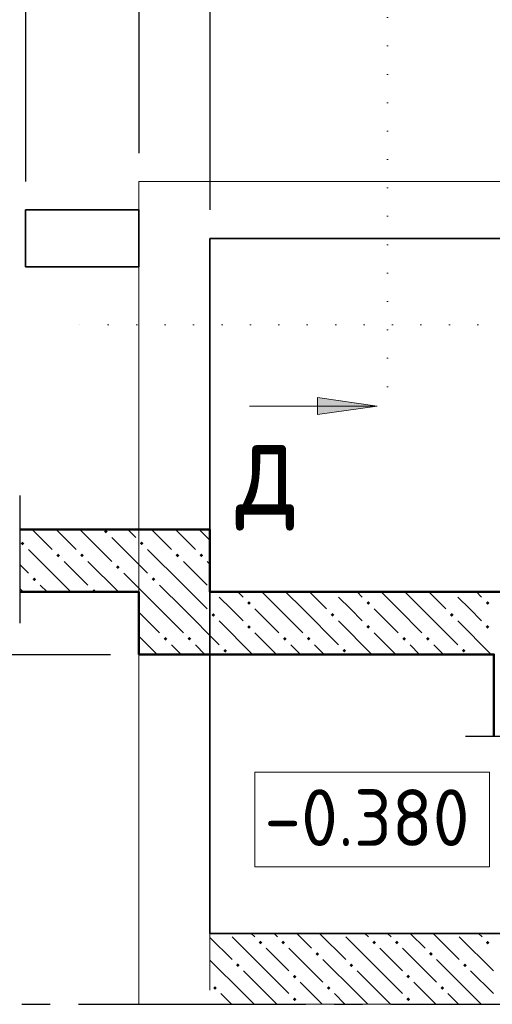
# Model space of a CAD drawing. Header units: millimetres. Extents: x 0 to 59400, y 0 to 42000.
# Tile 10 of 31: x 23393 to 25057, y 28782 to 32253. Entities that reach past the tile are written whole.
import ezdxf

# ---------------------------------------------------------------- set-up
doc = ezdxf.new("R2010")
doc.units = ezdxf.units.MM
for name, pattern in [('______2', [270, 200, -70]), ('______5', [1100, 800, -100, 100, -100]), ('______9', [100, 0, -100])]:
    doc.linetypes.add(name, pattern=pattern)
for name, color, linetype, lineweight in [('ЖБ Перекрытие верхний уровень', 7, 'Continuous', 18), ('ЖБ Перекрытие нижний уровень с отделкой', 7, 'Continuous', 13), ('Общий01', 7, 'Continuous', 13), ('Размерная линия_ общее', 7, 'Continuous', 13)]:
    doc.layers.add(name, color=color, linetype=linetype, lineweight=lineweight)
doc.layers.add('ЖБ Стена верхний уровень', color=7, linetype='______2', lineweight=13, true_color=0x656565)
doc.layers.add('Оси', color=7, linetype='______5', lineweight=13, true_color=0x656565)
doc.styles.add('ISOCPEUR', font='txt')

msp = doc.modelspace()

# ---------------------------------------------------------------- hatches: boundary and pattern name
at = {"layer": 'ЖБ Стена верхний уровень', "linetype": 'Continuous', "lineweight": 18, "transparency": 33554687}
for points in [[(24234.1, 28999.6), (24240.6, 29006.1), (24247.1, 28999.6), (24240.6, 28993.1)], [(24314.1, 28999.6), (24320.6, 29006.1), (24327.1, 28999.6), (24320.6, 28993.1)], [(24634.1, 28999.6), (24640.6, 29006.1), (24647.1, 28999.6), (24640.6, 28993.1)], [(24714.1, 28999.6), (24720.6, 29006.1), (24727.1, 28999.6), (24720.6, 28993.1)], [(25034.1, 28999.6), (25040.6, 29006.1), (25047.1, 28999.6), (25040.6, 28993.1)], [(24434.1, 28959.6), (24440.6, 28966.1), (24447.1, 28959.6), (24440.6, 28953.1)], [(24834.1, 28959.6), (24840.6, 28966.1), (24847.1, 28959.6), (24840.6, 28953.1)], [(24154.1, 28919.6), (24160.6, 28926.1), (24167.1, 28919.6), (24160.6, 28913.1)], [(24554.1, 28919.6), (24560.6, 28926.1), (24567.1, 28919.6), (24560.6, 28913.1)], [(24954.1, 28919.6), (24960.6, 28926.1), (24967.1, 28919.6), (24960.6, 28913.1)], [(24354.1, 28879.6), (24360.6, 28886.1), (24367.1, 28879.6), (24360.6, 28873.1)], [(24754.1, 28879.6), (24760.6, 28886.1), (24767.1, 28879.6), (24760.6, 28873.1)], [(24074.1, 28839.6), (24080.6, 28846.1), (24087.1, 28839.6), (24080.6, 28833.1)], [(24474.1, 28839.6), (24480.6, 28846.1), (24487.1, 28839.6), (24480.6, 28833.1)], [(24874.1, 28839.6), (24880.6, 28846.1), (24887.1, 28839.6), (24880.6, 28833.1)], [(24354.1, 28799.6), (24360.6, 28806.1), (24367.1, 28799.6), (24360.6, 28793.1)], [(24754.1, 28799.6), (24760.6, 28806.1), (24767.1, 28799.6), (24760.6, 28793.1)]]:
    msp.add_hatch(color=7, dxfattribs=at).paths.add_polyline_path(points, flags=16)
at = {"layer": 'Общий01', "linetype": 'Continuous', "lineweight": 13, "transparency": 33554687}
for points in [[(24441.7, 30920.6), (24651.7, 30890.6), (24441.7, 30860.6)], [(23696.1, 30442), (23689.6, 30448.5), (23696.1, 30455), (23702.6, 30448.5)], [(23402.1, 30400), (23395.6, 30406.5), (23402.1, 30413), (23408.6, 30406.5)], [(23822.1, 30400), (23815.6, 30406.5), (23822.1, 30413), (23828.6, 30406.5)], [(23528.1, 30358), (23521.6, 30364.5), (23528.1, 30371), (23534.6, 30364.5)], [(23612.1, 30358), (23605.6, 30364.5), (23612.1, 30371), (23618.6, 30364.5)], [(23948.1, 30358), (23941.6, 30364.5), (23948.1, 30371), (23954.6, 30364.5)], [(24032.1, 30358), (24025.6, 30364.5), (24032.1, 30371), (24038.6, 30364.5)], [(23738.1, 30316), (23731.6, 30322.5), (23738.1, 30329), (23744.6, 30322.5)], [(23444.1, 30274), (23437.6, 30280.5), (23444.1, 30287), (23450.6, 30280.5)], [(23864.1, 30274), (23857.6, 30280.5), (23864.1, 30287), (23870.6, 30280.5)], [(23650.4, 30235.6), (23647.6, 30238.5), (23654.1, 30245), (23660.6, 30238.5), (23657.7, 30235.6)], [(24074.1, 30232), (24070.4, 30235.6), (24077.7, 30235.6)], [(24494.1, 30232), (24490.4, 30235.6), (24497.7, 30235.6)], [(24914.1, 30232), (24910.4, 30235.6), (24917.7, 30235.6)], [(24200.1, 30190), (24193.6, 30196.5), (24200.1, 30203), (24206.6, 30196.5)], [(24620.1, 30190), (24613.6, 30196.5), (24620.1, 30203), (24626.6, 30196.5)], [(25040.1, 30190), (25033.6, 30196.5), (25040.1, 30203), (25046.6, 30196.5)], [(24074.1, 30148), (24067.6, 30154.5), (24074.1, 30161), (24080.6, 30154.5)], [(24494.1, 30148), (24487.6, 30154.5), (24494.1, 30161), (24500.6, 30154.5)], [(24914.1, 30148), (24907.6, 30154.5), (24914.1, 30161), (24920.6, 30154.5)], [(24200.1, 30106), (24193.6, 30112.5), (24200.1, 30119), (24206.6, 30112.5)], [(24620.1, 30106), (24613.6, 30112.5), (24620.1, 30119), (24626.6, 30112.5)], [(25040.1, 30106), (25033.6, 30112.5), (25040.1, 30119), (25046.6, 30112.5)], [(23906.1, 30064), (23899.6, 30070.5), (23906.1, 30077), (23912.6, 30070.5)], [(23990.1, 30064), (23983.6, 30070.5), (23990.1, 30077), (23996.6, 30070.5)], [(24326.1, 30064), (24319.6, 30070.5), (24326.1, 30077), (24332.6, 30070.5)], [(24410.1, 30064), (24403.6, 30070.5), (24410.1, 30077), (24416.6, 30070.5)], [(24746.1, 30064), (24739.6, 30070.5), (24746.1, 30077), (24752.6, 30070.5)], [(24830.1, 30064), (24823.6, 30070.5), (24830.1, 30077), (24836.6, 30070.5)], [(24116.1, 30022), (24109.6, 30028.5), (24116.1, 30035), (24122.6, 30028.5)], [(24536.1, 30022), (24529.6, 30028.5), (24536.1, 30035), (24542.6, 30028.5)], [(24956.1, 30022), (24949.6, 30028.5), (24956.1, 30035), (24962.6, 30028.5)]]:
    msp.add_hatch(color=7, dxfattribs=at).paths.add_polyline_path(points, flags=16)

# ---------------------------------------------------------------- linework, layer by layer
at = {"layer": 'ЖБ Перекрытие верхний уровень', "color": 7, "linetype": 'Continuous', "lineweight": 35, "transparency": 33554687}
for p, q in [((23812.7, 31582), (23412.7, 31582)), ((23412.7, 31582), (23412.7, 31382)), ((23812.7, 31382), (23812.7, 31582)), ((24062.7, 29032), (24062.7, 31482)), ((24062.7, 31482), (25312.7, 31482)), ((23412.7, 31382), (23812.7, 31382)), ((37604.2, 29032), (24062.7, 29032))]:
    msp.add_line(p, q, dxfattribs=at)
at = {"layer": 'ЖБ Перекрытие нижний уровень с отделкой', "color": 7, "linetype": 'Continuous', "lineweight": 18, "transparency": 33554687}
for p, q in [((23812.7, 31682), (23812.7, 28782)), ((25312.7, 31682), (23812.7, 31682)), ((23812.7, 28782), (25312.7, 28782))]:
    msp.add_line(p, q, dxfattribs=at)
at = {"layer": 'ЖБ Стена верхний уровень', "color": 251, "linetype": '______2', "lineweight": 13, "true_color": 0x656565, "transparency": 33554687}
for p, q in [((25062.7, 29032), (24062.7, 29032)), ((24062.7, 29032), (24062.7, 28782)), ((24062.7, 28782), (25062.7, 28782))]:
    msp.add_line(p, q, dxfattribs=at)
at = {"layer": 'ЖБ Стена верхний уровень', "color": 9, "linetype": 'Continuous', "lineweight": 18, "true_color": 0xc7c7c7, "transparency": 33554687}
for p, q in [((24062.7, 29017.4), (24140.6, 28939.6)), ((24260.6, 28899.6), (24140.6, 29019.6)), ((24208.1, 29032), (24220.6, 29019.6)), ((24300.6, 29019.6), (24288.1, 29032)), ((24368.1, 29032), (24420.6, 28979.6)), ((24448.1, 29032), (24540.6, 28939.6)), ((24660.6, 28899.6), (24540.6, 29019.6)), ((24608.1, 29032), (24620.6, 29019.6)), ((24700.6, 29019.6), (24688.1, 29032)), ((24768.1, 29032), (24820.6, 28979.6)), ((24848.1, 29032), (24940.6, 28939.6)), ((25060.6, 28899.6), (24940.6, 29019.6)), ((25008.1, 29032), (25020.6, 29019.6)), ((24260.6, 28979.6), (24340.6, 28899.6)), ((24340.6, 28979.6), (24460.6, 28859.6)), ((24660.6, 28979.6), (24740.6, 28899.6)), ((24740.6, 28979.6), (24860.6, 28859.6)), ((24180.6, 28819.6), (24062.7, 28937.4)), ((24580.6, 28819.6), (24460.6, 28939.6)), ((24980.6, 28819.6), (24860.6, 28939.6)), ((24180.6, 28899.6), (24260.6, 28819.6)), ((24260.6, 28899.6), (24340.6, 28819.6)), ((24580.6, 28899.6), (24660.6, 28819.6)), ((24660.6, 28899.6), (24740.6, 28819.6)), ((24980.6, 28899.6), (25060.6, 28819.6)), ((24420.6, 28819.6), (24380.6, 28859.6)), ((24820.6, 28819.6), (24780.6, 28859.6)), ((24100.6, 28819.6), (24138.1, 28782)), ((24180.6, 28819.6), (24218.1, 28782)), ((24260.6, 28819.6), (24298.1, 28782)), ((24458.1, 28782), (24420.6, 28819.6)), ((24500.6, 28819.6), (24538.1, 28782)), ((24580.6, 28819.6), (24618.1, 28782)), ((24660.6, 28819.6), (24698.1, 28782)), ((24858.1, 28782), (24820.6, 28819.6)), ((24900.6, 28819.6), (24938.1, 28782)), ((24980.6, 28819.6), (25018.1, 28782))]:
    msp.add_line(p, q, dxfattribs=at)
at = {"layer": 'Общий01', "color": 7, "linetype": '______9', "lineweight": 13, "transparency": 33554687}
for p, q in [((24687.7, 30959.1), (24687.7, 33368)), ((26307.2, 31176.6), (23538.3, 31176.6))]:
    msp.add_line(p, q, dxfattribs=at)
at = {"layer": 'Общий01', "color": 7, "linetype": 'Continuous', "lineweight": 13, "transparency": 33554687}
for p, q in [((24651.7, 30890.6), (24201.8, 30890.6)), ((24441.7, 30890.6), (24426.7, 30890.6)), ((24441.7, 30860.6), (24441.7, 30920.6)), ((24441.7, 30920.6), (24651.7, 30890.6)), ((24651.7, 30890.6), (24441.7, 30860.6)), ((24651.7, 30890.6), (24651.7, 30890.6)), ((24651.7, 30890.6), (24651.7, 30890.6)), ((24651.7, 30890.6), (24651.7, 30890.6)), ((23436.9, 30455.6), (23507.1, 30385.5)), ((23549.1, 30427.5), (23520.9, 30455.6)), ((23604.9, 30455.6), (23717.1, 30343.5)), ((23772.9, 30455.6), (23801.1, 30427.5)), ((23856.9, 30455.6), (23927.1, 30385.5)), ((23969.1, 30427.5), (23940.9, 30455.6)), ((24024.9, 30455.6), (24062.7, 30417.8)), ((23591.1, 30385.5), (23549.1, 30427.5)), ((23717.1, 30427.5), (23843.1, 30301.5)), ((24011.1, 30385.5), (23969.1, 30427.5)), ((23549.1, 30259.5), (23423.1, 30385.5)), ((23969.1, 30259.5), (23843.1, 30385.5)), ((23549.1, 30343.5), (23633.1, 30259.5)), ((23633.1, 30343.5), (23740.9, 30235.6)), ((23969.1, 30343.5), (24053.1, 30259.5)), ((24053.1, 30343.5), (24062.7, 30333.8)), ((23392.7, 30331.8), (23423.1, 30301.5)), ((23885.1, 30175.5), (23759.1, 30301.5)), ((23404.9, 30235.6), (23392.7, 30247.8)), ((23465.1, 30259.5), (23488.9, 30235.6)), ((23549.1, 30259.5), (23572.9, 30235.6)), ((23885.1, 30259.5), (23969.1, 30175.5)), ((23969.1, 30259.5), (24053.1, 30175.5)), ((24160.9, 30235.6), (24179.1, 30217.5)), ((24305.1, 30175.5), (24244.9, 30235.6)), ((24328.9, 30235.6), (24389.1, 30175.5)), ((24412.9, 30235.6), (24473.1, 30175.5)), ((24580.9, 30235.6), (24599.1, 30217.5)), ((24725.1, 30175.5), (24664.9, 30235.6)), ((24748.9, 30235.6), (24809.1, 30175.5)), ((24832.9, 30235.6), (24893.1, 30175.5)), ((25000.9, 30235.6), (25019.1, 30217.5)), ((24137.1, 30175.5), (24095.1, 30217.5)), ((24557.1, 30175.5), (24515.1, 30217.5)), ((24977.1, 30175.5), (24935.1, 30217.5)), ((23812.7, 30163.8), (23885.1, 30091.5)), ((23885.1, 30175.5), (23969.1, 30091.5)), ((23969.1, 30175.5), (24095.1, 30049.5)), ((24179.1, 30133.5), (24137.1, 30175.5)), ((24221.1, 30175.5), (24305.1, 30091.5)), ((24305.1, 30175.5), (24389.1, 30091.5)), ((24389.1, 30175.5), (24515.1, 30049.5)), ((24599.1, 30133.5), (24557.1, 30175.5)), ((24641.1, 30175.5), (24725.1, 30091.5)), ((24725.1, 30175.5), (24809.1, 30091.5)), ((24809.1, 30175.5), (24935.1, 30049.5)), ((25019.1, 30133.5), (24977.1, 30175.5)), ((24095.1, 30133.5), (24212.9, 30015.6)), ((24515.1, 30133.5), (24632.9, 30015.6)), ((24935.1, 30133.5), (25052.9, 30015.6)), ((23812.7, 30079.8), (23876.9, 30015.6)), ((24221.1, 30091.5), (24296.9, 30015.6)), ((24641.1, 30091.5), (24716.9, 30015.6)), ((23960.9, 30015.6), (23927.1, 30049.5)), ((24011.1, 30049.5), (24044.9, 30015.6)), ((24380.9, 30015.6), (24347.1, 30049.5)), ((24431.1, 30049.5), (24464.9, 30015.6)), ((24800.9, 30015.6), (24767.1, 30049.5)), ((24851.1, 30049.5), (24884.9, 30015.6))]:
    msp.add_line(p, q, dxfattribs=at)
at = {"layer": 'Общий01', "color": 7, "linetype": 'Continuous', "lineweight": 25, "transparency": 33554687}
for p, q in [((23392.7, 30575.6), (23392.7, 30125.6)), ((25412.7, 29725.6), (24962.7, 29725.6))]:
    msp.add_line(p, q, dxfattribs=at)
at = {"layer": 'Общий01', "color": 7, "linetype": 'Continuous', "lineweight": 50, "transparency": 33554687}
for points in [[(25312.7, 29725.6), (25312.7, 30235.6), (24062.7, 30235.6), (24062.7, 30455.6), (23392.7, 30455.6)], [(25062.7, 29725.6), (25062.7, 30015.6), (23812.7, 30015.6), (23812.7, 30235.6), (23392.7, 30235.6)]]:
    msp.add_lwpolyline(points, dxfattribs=at)
at = {"layer": 'Общий01', "color": 7, "linetype": 'Continuous', "lineweight": 18, "transparency": 33554687}
msp.add_lwpolyline([(24220.5, 29266.7), (25047.2, 29266.7), (25047.2, 29600), (24220.5, 29600), (24220.5, 29266.7)], dxfattribs=at)
at = {"layer": 'Оси', "color": 8, "linetype": '______5', "lineweight": -3, "transparency": 33554687}
msp.add_line((3800, 28782), (38610, 28782), dxfattribs=at)
at = {"layer": 'Размерная линия_ общее', "color": 253, "linetype": 'Continuous', "lineweight": -3, "true_color": 0xa0a0a0, "transparency": 33554687}
for p, q in [((23412.7, 32600.8), (23412.7, 31682)), ((23812.7, 32600.8), (23812.7, 31782)), ((24062.7, 32600.8), (24062.7, 31582)), ((22875.7, 30015.6), (23712.7, 30015.6))]:
    msp.add_line(p, q, dxfattribs=at)

# ---------------------------------------------------------------- texts
at = {"layer": 'Общий01', "color": 7, "linetype": 'Continuous', "lineweight": 35, "transparency": 33554687, "insert": (24153.7, 30451.8), "char_height": 350, "width": 380.809, "attachment_point": 7, "style": 'ISOCPEUR'}
msp.add_mtext('\\W0.78;д', dxfattribs=at)
at = {"layer": 'Общий01', "color": 7, "linetype": 'Continuous', "lineweight": 18, "transparency": 33554687, "insert": (24253.9, 29340), "char_height": 200, "width": 854.297, "attachment_point": 7, "style": 'ISOCPEUR'}
msp.add_mtext('\\W0.95;-0.380', dxfattribs=at)

doc.saveas('drawing.dxf')
